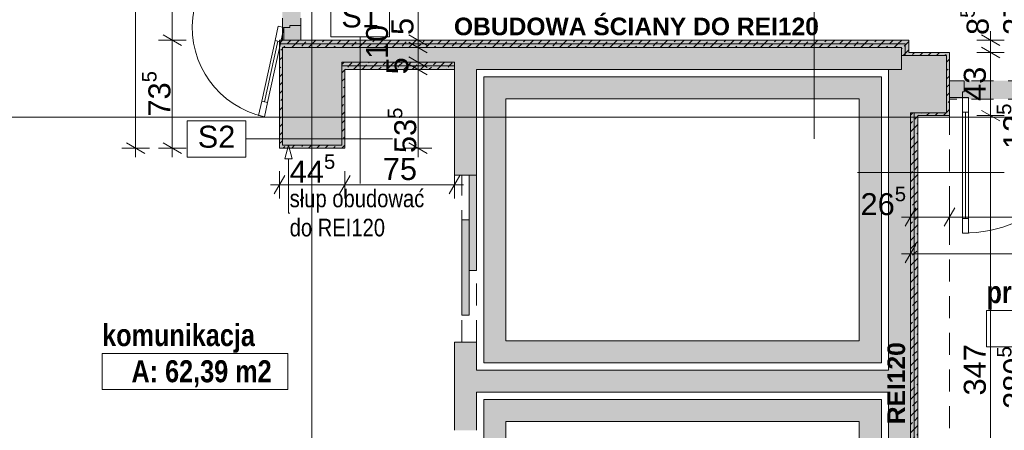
# Paper-space layout 'A-34 RZUT - PIĘTRO 4' of a CAD drawing. Header units: millimetres. Extents: x 0 to 800, y 0 to 550.
# Tile 8 of 15: x 318 to 452, y 200 to 256. Entities that reach past the tile are written whole.
import ezdxf
from ezdxf.xclip import XClip

# ---------------------------------------------------------------- set-up
doc = ezdxf.new("R2010")
doc.units = ezdxf.units.MM
doc.header["$MEASUREMENT"] = 0
doc.header["$XCLIPFRAME"] = 0
for name, pattern in [('DASHDOTX2', [1000, 500, -250, 0, -250]), ('Przer. długie kreski', [2.5, 1.5, -1]), ('PRZERYWANA_DU_A', [550, 350, -200])]:
    doc.linetypes.add(name, pattern=pattern)
for name, color, linetype, lineweight, true_color in [('A_opis ścian_Nr_pióra__19', 7, 'Continuous', 5, 0x191919), ('A_opis_Nr_pióra__10', 7, 'Continuous', 13, 0x4b4b4b), ('A_opis_Nr_pióra__255', 7, 'Continuous', 15, 0x242424), ('A_osie_Nr_pióra__16', 7, 'Continuous', 5, 0x0f0f0f), ('A_ppoż proj_Nr_pióra__10', 7, 'Continuous', 13, 0x4b4b4b), ('A_ppoż proj_Nr_pióra__8', 7, 'Continuous', 13, 0x4c4c4c), ('A_ściany proj_Nr_pióra__10', 7, 'Continuous', 13, 0x4b4b4b), ('A_ściany proj_Nr_pióra__21', 7, 'Continuous', 5, 0xb0b0b0)]:
    doc.layers.add(name, color=color, linetype=linetype, lineweight=lineweight, true_color=true_color)
for name, color, linetype in [('A_podrys', 7, 'Continuous'), ('A_ppoż', 7, 'Continuous'), ('A_ppoż proj', 7, 'Continuous'), ('A_winda', 7, 'Continuous'), ('A_ściany', 7, 'Continuous'), ('A_ściany proj', 7, 'Continuous')]:
    doc.layers.add(name, color=color, linetype=linetype)
for name, color, linetype, lineweight in [('A_strefy_Nr_pióra__1', 7, 'Continuous', 20), ('A_winda_Nr_pióra__1', 7, 'Continuous', 20), ('A_wymiary_Nr_pióra__1', 7, 'Continuous', 20), ('A_wymiary_Nr_pióra__2', 8, 'Continuous', 13), ('A_ściany proj_Nr_pióra__1', 7, 'Continuous', 20), ('A_ściany proj_Nr_pióra__2', 8, 'Continuous', 13), ('A_ściany_Nr_pióra__1', 7, 'Continuous', 20), ('Drzwi Archicad_Nr_pióra__1', 7, 'Continuous', 20), ('Drzwi Archicad_Nr_pióra__3', 252, 'Continuous', 13)]:
    doc.layers.add(name, color=color, linetype=linetype, lineweight=lineweight)
doc.styles.add('STYL_AUTOMATYCZNY_1', font='arial.ttf')
doc.styles.add('STYL_AUTOMATYCZNY_2', font='ARIALN.TTF')
doc.styles.add('STYL_AUTOMATYCZNY_3', font='arial.ttf')
doc.styles.add('STYL_AUTOMATYCZNY_5', font='arial.ttf')
doc.styles.add('STYL_AUTOMATYCZNY_6', font='ARIALN.TTF')
pattern_1 = [(45, (-3193.2107, -647.6028), (-1.1404925, 1.1404925), []), (45, (-3192.0702, -647.6028), (-1.1404925, 1.1404925), [0.80646, -0.40322])]

# ---------------------------------------------------------------- blocks, each defined once
blk = doc.blocks.new('Rysunek_1_1', base_point=(-3193.21, -647.6))
at = {"layer": 'A_ppoż', "linetype": 'Continuous', "lineweight": 0, "true_color": 0x121212}
blk.add_hatch(color=250, dxfattribs=at).paths.add_polyline_path([(444.31, 247.53), (444.31, 245.03), (485.61, 245.03), (485.61, 247.53)])
at = {"layer": 'A_ppoż proj', "linetype": 'Continuous', "lineweight": 0, "true_color": 0x121212}
blk.add_hatch(color=250, dxfattribs=at).paths.add_polyline_path([(438.99, 243.17), (438.99, 172.95), (443.89, 172.95), (443.89, 165.25), (438.99, 165.25), (438.99, 161.05), (379.33, 161.05), (379.33, 160.05), (439.99, 160.05), (439.99, 164.85), (444.29, 164.85), (444.29, 173.35), (439.99, 173.35), (439.99, 242.77), (444.31, 242.77), (444.31, 251.37), (438.74, 251.37), (438.74, 253.05), (355.88, 253.05), (355.88, 292.05), (353.38, 292.05), (353.38, 253.05), (352.98, 253.05), (352.98, 238.35), (361.88, 238.35), (361.88, 249.05), (376.83, 249.05), (376.83, 250.05), (361.48, 250.05), (361.48, 238.75), (353.38, 238.75), (353.38, 252.05), (437.74, 252.05), (437.74, 250.97), (443.91, 250.97), (443.91, 243.17)])
at = {"layer": 'A_winda', "linetype": 'Continuous', "lineweight": 0, "true_color": 0xfdfdfd}
h = blk.add_hatch(color=7, dxfattribs=at)
h.paths.add_polyline_path([(380.83, 248.05), (380.83, 209.05), (435.01, 209.05), (435.01, 248.05)])
h.paths.add_polyline_path([(432.01, 245.05), (432.01, 212.05), (383.83, 212.05), (383.83, 245.05)], flags=0)
for points in [[(378.83, 221.67), (379.83, 221.67), (379.83, 234.67), (378.83, 234.67)], [(377.83, 215.55), (378.83, 215.55), (378.83, 228.55), (377.83, 228.55)]]:
    blk.add_hatch(color=7, dxfattribs=at).paths.add_polyline_path(points)
h = blk.add_hatch(color=7, dxfattribs=at)
h.paths.add_polyline_path([(380.83, 204.05), (380.83, 165.05), (435.01, 165.05), (435.01, 204.05)])
h.paths.add_polyline_path([(432.01, 201.05), (432.01, 168.05), (383.83, 168.05), (383.83, 201.05)], flags=0)
at = {"layer": 'A_ściany', "linetype": 'Continuous', "lineweight": 0, "true_color": 0x000000}
for points in [[(361.48, 252.05), (353.38, 252.05), (353.38, 238.75), (361.48, 238.75)], [(376.83, 252.05), (361.48, 252.05), (361.48, 250.05), (376.83, 250.05)], [(379.83, 249.05), (376.83, 252.05), (376.83, 234.67), (379.83, 234.67)], [(379.83, 249.05), (437.75, 249.05), (437.75, 252.05), (376.83, 252.05)], [(443.91, 243.17), (443.91, 250.97), (437.74, 250.97), (437.74, 249.05), (435.99, 249.05), (435.99, 243.17)], [(438.99, 161.05), (438.99, 243.17), (435.99, 243.17), (435.99, 164.05)], [(376.83, 211.87), (376.83, 199.87), (379.83, 199.87), (379.83, 211.87)], [(379.83, 205.05), (435.99, 205.05), (435.99, 208.05), (379.83, 208.05)]]:
    blk.add_hatch(color=18, dxfattribs=at).paths.add_polyline_path(points)
at = {"layer": 'A_ściany proj', "linetype": 'Continuous', "lineweight": 0, "true_color": 0x4b4b4b}
h = blk.add_hatch(dxfattribs=at)
h.set_pattern_fill('FP_65_0001', color=251, style=0, pattern_type=2)
h.set_pattern_definition(pattern_1)
h.paths.add_polyline_path([(438.74, 253.05), (352.98, 253.05), (353.18, 252.55), (438.24, 252.55)])
h = blk.add_hatch(dxfattribs=at)
h.set_pattern_fill('FP_65_0001', color=251, style=0, pattern_type=2)
h.set_pattern_definition(pattern_1)
h.paths.add_polyline_path([(353.18, 252.55), (352.98, 253.05), (352.98, 252.55)])
h = blk.add_hatch(dxfattribs=at)
h.set_pattern_fill('FP_65_0001', color=251, style=0, pattern_type=2)
h.set_pattern_definition(pattern_1)
h.paths.add_polyline_path([(352.98, 252.05), (353.38, 252.05), (353.18, 252.55), (352.98, 252.55)])
h = blk.add_hatch(dxfattribs=at)
h.set_pattern_fill('FP_65_0001', color=251, style=0, pattern_type=2)
h.set_pattern_definition(pattern_1)
h.paths.add_polyline_path([(353.18, 252.55), (353.38, 252.05), (353.38, 252.55)])
h = blk.add_hatch(dxfattribs=at)
h.set_pattern_fill('FP_65_0001', color=251, style=0, pattern_type=2)
h.set_pattern_definition(pattern_1)
h.paths.add_polyline_path([(353.38, 252.05), (437.74, 252.05), (438.24, 252.55), (353.38, 252.55)])
h = blk.add_hatch(dxfattribs=at)
h.set_pattern_fill('FP_65_0001', color=251, style=0, pattern_type=2)
h.set_pattern_definition(pattern_1)
h.paths.add_polyline_path([(437.74, 252.05), (437.74, 250.97), (438.24, 251.17), (438.24, 252.55)])
h = blk.add_hatch(dxfattribs=at)
h.set_pattern_fill('FP_65_0001', color=251, style=0, pattern_type=2)
h.set_pattern_definition(pattern_1)
h.paths.add_polyline_path([(438.74, 251.37), (438.74, 253.05), (438.24, 252.55), (438.24, 251.37)])
h = blk.add_hatch(dxfattribs=at)
h.set_pattern_fill('FP_65_0001', color=251, style=0, pattern_type=2)
h.set_pattern_definition(pattern_1)
h.paths.add_polyline_path([(352.98, 252.05), (352.98, 238.35), (353.38, 238.75), (353.38, 252.05)])
h = blk.add_hatch(dxfattribs=at)
h.set_pattern_fill('FP_65_0001', color=251, style=0, pattern_type=2)
h.set_pattern_definition(pattern_1)
h.paths.add_polyline_path([(437.74, 250.97), (438.24, 250.97), (438.24, 251.17)])
h = blk.add_hatch(dxfattribs=at)
h.set_pattern_fill('FP_65_0001', color=251, style=0, pattern_type=2)
h.set_pattern_definition(pattern_1)
h.paths.add_polyline_path([(438.74, 251.37), (438.24, 251.17), (438.24, 250.97), (438.74, 250.97)])
h = blk.add_hatch(dxfattribs=at)
h.set_pattern_fill('FP_65_0001', color=251, style=0, pattern_type=2)
h.set_pattern_definition(pattern_1)
h.paths.add_polyline_path([(438.24, 251.17), (438.74, 251.37), (438.24, 251.37)])
h = blk.add_hatch(dxfattribs=at)
h.set_pattern_fill('FP_65_0001', color=251, style=0, pattern_type=2)
h.set_pattern_definition(pattern_1)
h.paths.add_polyline_path([(438.74, 250.97), (443.91, 250.97), (444.31, 251.37), (438.74, 251.37)])
h = blk.add_hatch(dxfattribs=at)
h.set_pattern_fill('FP_65_0001', color=251, style=0, pattern_type=2)
h.set_pattern_definition(pattern_1)
h.paths.add_polyline_path([(443.91, 250.97), (443.91, 243.17), (444.31, 242.77), (444.31, 251.37)])
h = blk.add_hatch(dxfattribs=at)
h.set_pattern_fill('FP_65_0001', color=251, style=0, pattern_type=2)
h.set_pattern_definition(pattern_1)
h.paths.add_polyline_path([(361.48, 249.55), (361.68, 249.55), (361.48, 250.05)])
h = blk.add_hatch(dxfattribs=at)
h.set_pattern_fill('FP_65_0001', color=251, style=0, pattern_type=2)
h.set_pattern_definition(pattern_1)
h.paths.add_polyline_path([(376.83, 250.05), (361.48, 250.05), (361.68, 249.55), (376.83, 249.55)])
h = blk.add_hatch(dxfattribs=at)
h.set_pattern_fill('FP_65_0001', color=251, style=0, pattern_type=2)
h.set_pattern_definition(pattern_1)
h.paths.add_polyline_path([(361.48, 249.55), (361.48, 249.05), (361.88, 249.05), (361.68, 249.55)])
h = blk.add_hatch(dxfattribs=at)
h.set_pattern_fill('FP_65_0001', color=251, style=0, pattern_type=2)
h.set_pattern_definition(pattern_1)
h.paths.add_polyline_path([(361.48, 249.05), (361.48, 238.75), (361.88, 238.35), (361.88, 249.05)])
h = blk.add_hatch(dxfattribs=at)
h.set_pattern_fill('FP_65_0001', color=251, style=0, pattern_type=2)
h.set_pattern_definition(pattern_1)
h.paths.add_polyline_path([(361.68, 249.55), (361.88, 249.05), (361.88, 249.55)])
h = blk.add_hatch(dxfattribs=at)
h.set_pattern_fill('FP_65_0001', color=251, style=0, pattern_type=2)
h.set_pattern_definition(pattern_1)
h.paths.add_polyline_path([(361.88, 249.05), (376.83, 249.05), (376.83, 249.55), (361.88, 249.55)])
h = blk.add_hatch(dxfattribs=at)
h.set_pattern_fill('FP_65_0001', color=251, style=0, pattern_type=2)
h.set_pattern_definition(pattern_1)
h.paths.add_polyline_path([(438.99, 243.17), (439.49, 242.97), (439.49, 243.17)])
h = blk.add_hatch(dxfattribs=at)
h.set_pattern_fill('FP_65_0001', color=251, style=0, pattern_type=2)
h.set_pattern_definition(pattern_1)
h.paths.add_polyline_path([(438.99, 243.17), (438.99, 172.95), (439.49, 173.15), (439.49, 242.97)])
h = blk.add_hatch(dxfattribs=at)
h.set_pattern_fill('FP_65_0001', color=251, style=0, pattern_type=2)
h.set_pattern_definition(pattern_1)
h.paths.add_polyline_path([(439.49, 243.17), (439.49, 242.97), (439.99, 242.77), (439.99, 243.17)])
h = blk.add_hatch(dxfattribs=at)
h.set_pattern_fill('FP_65_0001', color=251, style=0, pattern_type=2)
h.set_pattern_definition(pattern_1)
h.paths.add_polyline_path([(439.99, 242.77), (439.49, 242.97), (439.49, 242.77)])
h = blk.add_hatch(dxfattribs=at)
h.set_pattern_fill('FP_65_0001', color=251, style=0, pattern_type=2)
h.set_pattern_definition(pattern_1)
h.paths.add_polyline_path([(439.99, 242.77), (444.31, 242.77), (443.91, 243.17), (439.99, 243.17)])
h = blk.add_hatch(dxfattribs=at)
h.set_pattern_fill('FP_65_0001', color=251, style=0, pattern_type=2)
h.set_pattern_definition(pattern_1)
h.paths.add_polyline_path([(439.49, 242.77), (439.49, 173.35), (439.99, 173.35), (439.99, 242.77)])
h = blk.add_hatch(dxfattribs=at)
h.set_pattern_fill('FP_65_0001', color=251, style=0, pattern_type=2)
h.set_pattern_definition(pattern_1)
h.paths.add_polyline_path([(352.98, 238.35), (361.88, 238.35), (361.48, 238.75), (353.38, 238.75)])
at = {"layer": 'A_opis ścian_Nr_pióra__19', "color": 250, "linetype": 'Continuous', "lineweight": 5, "ltscale": 2, "true_color": 0x191919}
for p, q in [((425.87, 259.61), (425.87, 239.61)), ((359.98, 258.49), (359.98, 253.54)), ((367.98, 253.54), (367.98, 258.49)), ((359.98, 253.54), (367.98, 253.54)), ((363.98, 253.54), (363.98, 233.54)), ((348.41, 242.08), (340.41, 242.08)), ((340.41, 242.08), (340.41, 237.13)), ((348.41, 237.13), (348.41, 242.08)), ((348.41, 239.61), (368.41, 239.61)), ((340.41, 237.13), (348.41, 237.13)), ((451.77, 235.04), (431.77, 235.04))]:
    blk.add_line(p, q, dxfattribs=at)
at = {"layer": 'A_opis_Nr_pióra__255', "color": 250, "linetype": 'Continuous', "lineweight": 15, "ltscale": 2, "true_color": 0x242424}
for p, q in [((354.22, 238.75), (353.72, 236.88)), ((354.22, 238.75), (354.72, 236.88)), ((354.72, 236.88), (353.72, 236.88)), ((354.22, 236.88), (354.22, 229.48)), ((354.22, 229.48), (354.38, 229.48))]:
    blk.add_line(p, q, dxfattribs=at)
at = {"layer": 'A_osie_Nr_pióra__16', "color": 250, "linetype": 'DASHDOTX2', "lineweight": 5, "ltscale": 2, "true_color": 0x0f0f0f}
for p, q in [((357.38, 409.46), (357.38, 110.55)), ((545.17, 242.55), (96.77, 242.55))]:
    blk.add_line(p, q, dxfattribs=at)
at = {"layer": 'A_ppoż proj_Nr_pióra__10', "color": 251, "linetype": 'Przer. długie kreski', "lineweight": 13, "ltscale": 2, "true_color": 0x4b4b4b}
blk.add_line((444.31, 243.17), (444.29, 172.95), dxfattribs=at)
at = {"layer": 'A_strefy_Nr_pióra__1', "color": 7, "linetype": 'Continuous', "lineweight": 20, "ltscale": 2}
for p, q in [((449.34, 216.21), (449.34, 211.27)), ((449.34, 216.21), (472.71, 216.21)), ((449.34, 211.27), (472.71, 211.27)), ((328.82, 210.35), (328.82, 205.41)), ((328.82, 210.35), (354.12, 210.35)), ((354.12, 210.35), (354.12, 205.41)), ((328.82, 205.41), (354.12, 205.41))]:
    blk.add_line(p, q, dxfattribs=at)
at = {"layer": 'A_winda_Nr_pióra__1', "color": 7, "linetype": 'Przer. długie kreski', "lineweight": 20, "ltscale": 2}
for p, q in [((377.83, 211.87), (377.83, 234.67)), ((379.83, 211.87), (379.83, 233.87))]:
    blk.add_line(p, q, dxfattribs=at)
at = {"layer": 'A_winda_Nr_pióra__1', "color": 7, "linetype": 'PRZERYWANA_DU_A', "lineweight": 20, "ltscale": 2, "flags": 128}
for points in [[(380.83, 248.05), (435.01, 248.05), (435.01, 209.05), (380.83, 209.05)], [(432.01, 245.05), (432.01, 212.05), (383.83, 212.05), (383.83, 245.05)], [(380.83, 204.05), (435.01, 204.05), (435.01, 165.05), (380.83, 165.05)], [(432.01, 201.05), (432.01, 168.05), (383.83, 168.05), (383.83, 201.05)]]:
    blk.add_lwpolyline(points, close=True, dxfattribs=at)
at = {"layer": 'A_winda_Nr_pióra__1', "color": 7, "linetype": 'Continuous', "lineweight": 20, "ltscale": 2, "flags": 128}
for points in [[(378.83, 221.67), (378.83, 234.67), (379.83, 234.67), (379.83, 221.67)], [(377.83, 215.55), (377.83, 228.55), (378.83, 228.55), (378.83, 215.55)]]:
    blk.add_lwpolyline(points, close=True, dxfattribs=at)
at = {"layer": 'A_wymiary_Nr_pióra__1', "color": 7, "linetype": 'Continuous', "lineweight": 20, "ltscale": 2}
for p, q in [((337.13, 253.77), (339.63, 252.33)), ((370.63, 253.77), (373.13, 252.33)), ((451.14, 252.33), (448.64, 253.77)), ((370.63, 252.77), (373.13, 251.33)), ((448.64, 252.09), (451.14, 250.65)), ((370.63, 250.77), (373.13, 249.33)), ((370.63, 249.77), (373.13, 248.33)), ((448.64, 243.49), (451.14, 242.05)), ((332.13, 239.07), (334.63, 237.63)), ((337.13, 239.07), (339.63, 237.63)), ((370.63, 239.07), (373.13, 237.63)), ((353.71, 234.6), (352.26, 232.1)), ((362.61, 234.6), (361.16, 232.1)), ((376.11, 232.1), (377.56, 234.6)), ((439.71, 230.19), (438.27, 227.69)), ((445.03, 230.19), (443.59, 227.69)), ((439.71, 225.19), (438.27, 222.69))]:
    blk.add_line(p, q, dxfattribs=at)
at = {"layer": 'A_wymiary_Nr_pióra__2', "color": 8, "linetype": 'Continuous', "lineweight": 13, "ltscale": 2}
for p, q in [((333.38, 238.35), (333.38, 292.05)), ((371.88, 253.05), (371.88, 292.05)), ((338.38, 253.05), (338.38, 291.05)), ((449.89, 253.05), (449.89, 254.27)), ((340.26, 253.05), (336.51, 253.05)), ((338.38, 238.35), (338.38, 253.05)), ((373.76, 253.05), (370.01, 253.05)), ((371.88, 252.05), (371.88, 253.05)), ((451.77, 253.05), (448.02, 253.05)), ((449.89, 251.37), (449.89, 253.05)), ((373.76, 252.05), (370.01, 252.05)), ((371.88, 250.05), (371.88, 252.05)), ((451.77, 251.37), (448.02, 251.37)), ((449.89, 242.77), (449.89, 251.37)), ((373.76, 250.05), (370.01, 250.05)), ((371.88, 249.05), (371.88, 250.05)), ((373.76, 249.05), (370.01, 249.05)), ((371.88, 238.35), (371.88, 249.05)), ((451.77, 242.77), (448.02, 242.77)), ((449.89, 173.35), (449.89, 242.77)), ((335.26, 238.35), (331.51, 238.35)), ((333.38, 237.12), (333.38, 238.35)), ((340.26, 238.35), (336.51, 238.35)), ((338.38, 237.12), (338.38, 238.35)), ((373.76, 238.35), (370.01, 238.35)), ((371.88, 237.12), (371.88, 238.35)), ((352.98, 231.47), (352.98, 235.22)), ((361.88, 231.47), (361.88, 235.22)), ((376.83, 231.47), (376.83, 235.22)), ((351.76, 233.35), (352.98, 233.35)), ((352.98, 233.35), (361.88, 233.35)), ((361.88, 233.35), (376.83, 233.35)), ((376.83, 233.35), (378.06, 233.35)), ((438.99, 227.07), (438.99, 230.82)), ((444.31, 227.07), (444.31, 230.82)), ((437.77, 228.94), (438.99, 228.94)), ((438.99, 228.94), (444.31, 228.94)), ((444.31, 228.94), (485.61, 228.94)), ((438.99, 222.07), (438.99, 225.82)), ((437.77, 223.94), (438.99, 223.94)), ((438.99, 223.94), (494.37, 223.94))]:
    blk.add_line(p, q, dxfattribs=at)
at = {"layer": 'A_ściany proj_Nr_pióra__1', "color": 7, "linetype": 'Continuous', "lineweight": 20, "ltscale": 2, "flags": 128}
for points in [[(438.74, 253.05), (352.98, 253.05)], [(438.74, 251.37), (438.74, 253.05)], [(352.98, 252.05), (352.98, 238.35)], [(353.38, 252.05), (437.74, 252.05)], [(353.38, 238.75), (353.38, 252.05)], [(437.74, 252.05), (437.74, 250.97)], [(444.31, 251.37), (438.74, 251.37)], [(438.74, 250.97), (443.91, 250.97)], [(443.91, 250.97), (443.91, 243.17)], [(444.31, 242.77), (444.31, 251.37)], [(376.83, 250.05), (361.48, 250.05)], [(361.48, 249.05), (361.48, 238.75)], [(361.88, 249.05), (376.83, 249.05)], [(361.88, 238.35), (361.88, 249.05)], [(438.99, 243.17), (438.99, 172.95)], [(443.91, 243.17), (439.99, 243.17)], [(439.99, 242.77), (444.31, 242.77)], [(439.99, 173.35), (439.99, 242.77)], [(352.98, 238.35), (361.88, 238.35)], [(361.48, 238.75), (353.38, 238.75)]]:
    blk.add_lwpolyline(points, dxfattribs=at)
at = {"layer": 'A_ściany proj_Nr_pióra__10', "color": 251, "linetype": 'Continuous', "lineweight": 13, "ltscale": 2, "true_color": 0x4b4b4b}
for p, q in [((438.24, 252.55), (353.18, 252.55)), ((353.18, 252.55), (438.24, 252.55)), ((438.24, 251.17), (438.24, 252.55)), ((438.24, 252.55), (438.24, 251.17)), ((438.24, 251.17), (438.24, 250.97)), ((361.68, 249.55), (361.48, 249.55)), ((361.68, 249.55), (376.83, 249.55)), ((376.83, 249.55), (361.68, 249.55)), ((439.49, 243.17), (439.49, 242.97)), ((439.49, 173.15), (439.49, 242.97)), ((439.49, 242.97), (439.49, 173.15))]:
    blk.add_line(p, q, dxfattribs=at)
at = {"layer": 'A_ściany proj_Nr_pióra__2', "color": 8, "linetype": 'Continuous', "lineweight": 13, "ltscale": 2, "flags": 128}
for points in [[(352.98, 253.05), (352.98, 252.55)], [(352.98, 252.55), (352.98, 252.05)], [(437.74, 250.97), (438.24, 250.97)], [(438.24, 250.97), (438.74, 250.97)], [(361.48, 250.05), (361.48, 249.55)], [(376.83, 249.55), (376.83, 250.05)], [(361.48, 249.55), (361.48, 249.05)], [(376.83, 249.05), (376.83, 249.55)], [(438.99, 243.17), (439.49, 243.17)], [(439.49, 243.17), (439.99, 243.17)]]:
    blk.add_lwpolyline(points, dxfattribs=at)
at = {"layer": 'A_ściany proj_Nr_pióra__21', "color": 253, "linetype": 'Continuous', "lineweight": 5, "ltscale": 2, "true_color": 0xb0b0b0}
for p, q in [((353.58, 253.05), (353.38, 253.05)), ((353.63, 253.05), (353.58, 253.05)), ((353.88, 253.05), (353.63, 253.05)), ((355.38, 253.05), (353.88, 253.05)), ((355.63, 253.05), (355.38, 253.05)), ((355.88, 253.05), (355.63, 253.05)), ((444.31, 247.53), (444.31, 247.28)), ((444.31, 247.28), (444.31, 247.03)), ((444.31, 247.03), (444.31, 245.53)), ((444.31, 245.53), (444.31, 245.28)), ((444.31, 245.28), (444.31, 245.23)), ((444.31, 245.23), (444.31, 245.03))]:
    blk.add_line(p, q, dxfattribs=at)
at = {"layer": 'A_ściany_Nr_pióra__1', "color": 7, "linetype": 'Continuous', "lineweight": 20, "ltscale": 2}
for p, q in [((376.83, 234.67), (379.83, 234.67)), ((376.83, 211.87), (379.83, 211.87))]:
    blk.add_line(p, q, dxfattribs=at)
at = {"layer": 'A_ściany_Nr_pióra__1', "color": 7, "linetype": 'Continuous', "lineweight": 20, "ltscale": 2, "flags": 128}
for points in [[(361.48, 252.05), (353.38, 252.05)], [(353.38, 252.05), (353.38, 238.75)], [(376.83, 252.05), (361.48, 252.05)], [(437.75, 252.05), (376.83, 252.05)], [(443.91, 250.97), (437.74, 250.97)], [(437.74, 250.97), (437.74, 249.05)], [(437.75, 249.05), (437.75, 252.05)], [(443.91, 243.17), (443.91, 250.97)], [(361.48, 250.05), (376.83, 250.05)], [(361.48, 238.75), (361.48, 250.05)], [(376.83, 250.05), (376.83, 234.67)], [(379.83, 234.67), (379.83, 249.05)], [(379.83, 249.05), (437.75, 249.05)], [(437.74, 249.05), (435.99, 249.05)], [(435.99, 249.05), (435.99, 243.17)], [(435.99, 243.17), (435.99, 208.05)], [(438.99, 161.05), (438.99, 243.17)], [(438.99, 243.17), (443.91, 243.17)], [(353.38, 238.75), (361.48, 238.75)], [(376.83, 211.87), (376.83, 199.87)], [(379.83, 208.05), (379.83, 211.87)], [(435.99, 208.05), (379.83, 208.05)], [(379.83, 199.87), (379.83, 205.05)], [(379.83, 205.05), (435.99, 205.05)], [(435.99, 205.05), (435.99, 164.05)]]:
    blk.add_lwpolyline(points, dxfattribs=at)
at = {"layer": 'Drzwi Archicad_Nr_pióra__1', "color": 7, "linetype": 'Continuous', "lineweight": 20, "ltscale": 2}
for p, q in [((376.83, 234.67), (379.83, 234.67)), ((376.83, 211.87), (379.83, 211.87))]:
    blk.add_line(p, q, dxfattribs=at)
at = {"layer": 'Drzwi Archicad_Nr_pióra__3', "color": 252, "linetype": 'Przer. długie kreski', "lineweight": 13, "ltscale": 2}
for p, q in [((353.38, 253.05), (353.38, 291.05)), ((355.88, 253.05), (355.88, 291.05)), ((485.31, 247.53), (444.31, 247.53)), ((485.31, 245.03), (444.31, 245.03))]:
    blk.add_line(p, q, dxfattribs=at)
at = {"layer": 'Drzwi Archicad_Nr_pióra__3', "color": 252, "linetype": 'Continuous', "lineweight": 13, "ltscale": 2}
for p, q in [((352.8, 254.98), (352.38, 253.02)), ((353.58, 254.81), (352.8, 254.98)), ((355.88, 255.05), (354.38, 255.05)), ((354.38, 255.05), (354.38, 254.81)), ((355.88, 253.05), (355.88, 255.05)), ((353.16, 252.85), (353.58, 254.81)), ((354.38, 254.81), (353.58, 254.81)), ((353.58, 254.81), (353.58, 253.05)), ((350.96, 244.65), (352.77, 252.94)), ((352.38, 253.02), (353.16, 252.85)), ((353.58, 253.05), (353.38, 253.05)), ((353.58, 253.05), (355.88, 253.05)), ((353.63, 253.05), (353.58, 253.05)), ((353.63, 253.05), (353.58, 253.05)), ((353.88, 253.05), (353.63, 253.05)), ((353.88, 253.05), (353.63, 253.05)), ((355.38, 253.05), (353.88, 253.05)), ((355.38, 253.05), (353.88, 253.05)), ((355.63, 253.05), (355.38, 253.05)), ((355.63, 253.05), (355.38, 253.05)), ((355.88, 253.05), (355.63, 253.05)), ((355.88, 253.05), (355.63, 253.05)), ((444.31, 247.53), (444.31, 245.23)), ((446.31, 247.53), (444.31, 247.53)), ((444.31, 247.53), (444.31, 247.28)), ((444.31, 247.53), (444.31, 247.28)), ((444.31, 247.28), (444.31, 247.03)), ((444.31, 247.28), (444.31, 247.03)), ((444.31, 247.03), (444.31, 245.53)), ((444.31, 247.03), (444.31, 245.53)), ((446.31, 246.03), (446.31, 247.53)), ((446.07, 245.23), (446.07, 246.03)), ((446.07, 246.03), (446.31, 246.03)), ((350.57, 244.74), (350.15, 242.78)), ((351.36, 244.57), (350.57, 244.74)), ((350.93, 242.61), (351.36, 244.57)), ((444.31, 245.53), (444.31, 245.28)), ((444.31, 245.53), (444.31, 245.28)), ((444.31, 245.28), (444.31, 245.23)), ((444.31, 245.28), (444.31, 245.23)), ((444.31, 245.23), (446.07, 245.23)), ((444.31, 245.23), (444.31, 245.03)), ((446.07, 243.23), (446.07, 245.23)), ((446.07, 245.23), (446.87, 245.23)), ((446.87, 245.23), (446.87, 243.23)), ((446.87, 243.23), (446.07, 243.23)), ((446.47, 228.75), (446.47, 243.23)), ((350.15, 242.78), (350.93, 242.61)), ((446.07, 226.75), (446.07, 228.75)), ((446.07, 228.75), (446.87, 228.75)), ((446.87, 228.75), (446.87, 226.75)), ((446.87, 226.75), (446.07, 226.75))]:
    blk.add_line(p, q, dxfattribs=at)
at = {"layer": 'Drzwi Archicad_Nr_pióra__3', "color": 252, "linetype": 'Continuous', "lineweight": 13, "ltscale": 2, "flags": 128}
for points in [[(350.96, 244.65), (352.77, 252.94), (352.38, 253.02), (350.57, 244.74)], [(351.36, 244.57), (353.16, 252.85), (352.77, 252.94), (350.96, 244.65)], [(446.07, 228.75), (446.07, 243.23), (446.47, 243.23), (446.47, 228.75)], [(446.47, 228.75), (446.47, 243.23), (446.87, 243.23), (446.87, 228.75)]]:
    blk.add_lwpolyline(points, close=True, dxfattribs=at)
at = {"layer": 'Drzwi Archicad_Nr_pióra__3', "color": 252, "linetype": 'Continuous', "lineweight": 13, "ltscale": 2}
for centre, radius, start, end in [((353.58, 254.81), 12.48, 90, 257.7237), ((446.07, 245.23), 18.48, 270, 0)]:
    blk.add_arc(centre, radius, start, end, dxfattribs=at)
at = {"layer": 'A_opis ścian_Nr_pióra__19', "color": 250, "linetype": 'Continuous', "lineweight": 5, "true_color": 0x191919, "char_height": 3, "attachment_point": 2, "style": 'STYL_AUTOMATYCZNY_1'}
for s, insert in [('\\A1;{\\pqc;\\fArial|b0|i0|c238|p0;\\W1.000000;S1}', (363.98, 257.8)), ('\\A1;{\\pqc;\\fArial|b0|i0|c238|p0;\\W1.000000;S2}', (344.41, 241.4))]:
    blk.add_mtext(s, dxfattribs=dict(at, insert=insert))
at = {"layer": 'A_opis_Nr_pióra__10', "color": 251, "linetype": 'Continuous', "lineweight": 13, "true_color": 0x4b4b4b, "insert": (354.38, 229.48), "char_height": 2.4, "width": 18.8608, "attachment_point": 4, "line_spacing_factor": 0.99198, "style": 'STYL_AUTOMATYCZNY_2'}
blk.add_mtext('\\A1;{\\pql;\\fArial Narrow|b0|i0|c238|p0;\\W1.000000;słup obudować do REI120}', dxfattribs=at)
at = {"layer": 'A_ppoż proj_Nr_pióra__8', "color": 251, "linetype": 'Continuous', "lineweight": 13, "true_color": 0x4c4c4c, "insert": (401.63, 254.92), "char_height": 2.4, "attachment_point": 5, "style": 'STYL_AUTOMATYCZNY_3'}
blk.add_mtext('\\A1;{\\pqc;\\fArial|b1|i0|c238|p0;\\W1.000000;OBUDOWA ŚCIANY DO REI120}', dxfattribs=at)
at = {"layer": 'A_ppoż proj_Nr_pióra__8', "color": 251, "linetype": 'Continuous', "lineweight": 13, "true_color": 0x4c4c4c, "insert": (437.06, 206.29), "char_height": 2.4, "attachment_point": 5, "rotation": 90, "style": 'STYL_AUTOMATYCZNY_3'}
blk.add_mtext('\\A1;{\\pqc;\\fArial|b1|i0|c238|p0;\\W1.000000;REI120}', dxfattribs=at)
at = {"layer": 'A_strefy_Nr_pióra__1', "color": 7, "linetype": 'Continuous', "lineweight": 20, "char_height": 3, "attachment_point": 1, "style": 'STYL_AUTOMATYCZNY_6'}
for s, insert in [('\\A1;{\\pql;\\fArial Narrow|b1|i0|c238|p0;\\W1.000000;prz. windy}', (449.34, 220.21)), ('\\A1;{\\pql;\\fArial Narrow|b1|i0|c238|p0;\\W1.000000;komunikacja}', (328.82, 214.35)), ('\\A1;{\\pql;\\fArial Narrow|b1|i0|c238|p0;\\W1.000000;A: 62,39 m2}', (332.82, 209.42))]:
    blk.add_mtext(s, dxfattribs=dict(at, insert=insert))
at = {"layer": 'A_wymiary_Nr_pióra__1', "color": 7, "linetype": 'Continuous', "lineweight": 20, "char_height": 3, "attachment_point": 7, "rotation": 90, "style": 'STYL_AUTOMATYCZNY_1'}
for s, insert in [('\\A1;{\\pql;\\fArial|b0|i0|c238|p0;\\W1.000000;27\\fArial|b0|i0|c238|p0;\\W1.000000;\\A1{\\H.66x;\\S5^  ;}}', (455.49, 253.77)), ('\\A1;{\\pql;\\fArial|b0|i0|c238|p0;\\W1.000000;8\\fArial|b0|i0|c238|p0;\\W1.000000;\\A1{\\H.66x;\\S5^  ;}}', (450.51, 253.77)), ('\\A1;{\\pql;\\fArial|b0|i0|c238|p0;\\W1.000000;73\\fArial|b0|i0|c238|p0;\\W1.000000;\\A1{\\H.66x;\\S5^  ;}}', (339, 242.65)), ('\\A1;{\\pql;\\fArial|b0|i0|c238|p0;\\W1.000000;12\\fArial|b0|i0|c238|p0;\\W1.000000;\\A1{\\H.66x;\\S5^  ;}}', (455.49, 238.22)), ('\\A1;{\\pql;\\fArial|b0|i0|c238|p0;\\W1.000000;53\\fArial|b0|i0|c238|p0;\\W1.000000;\\A1{\\H.66x;\\S5^  ;}}', (372.5, 237.67)), ('\\A1;{\\pql;\\fArial|b0|i0|c238|p0;\\W1.000000;380\\fArial|b0|i0|c238|p0;\\W1.000000;\\A1{\\H.66x;\\S5^  ;}}', (455.51, 202.8))]:
    blk.add_mtext(s, dxfattribs=dict(at, insert=insert))
at = {"layer": 'A_wymiary_Nr_pióra__1', "color": 7, "linetype": 'Continuous', "lineweight": 20, "char_height": 3, "attachment_point": 7, "rotation": 90, "style": 'STYL_AUTOMATYCZNY_5'}
for s, insert, width in [('\\A1;{\\pql;\\fArial|b0|i0|c238|p0;\\W1.000000;5}', (371.28, 253.77), 2.2882), ('\\A1;{\\pql;\\fArial|b0|i0|c238|p0;\\W1.000000;10}', (367.83, 250.49), 4.5763), ('\\A1;{\\pql;\\fArial|b0|i0|c238|p0;\\W1.000000;5}', (370.59, 248.4), 2.2882), ('\\A1;{\\pql;\\fArial|b0|i0|c238|p0;\\W1.000000;43}', (449.29, 244.78), 4.5763), ('\\A1;{\\pql;\\fArial|b0|i0|c238|p0;\\W1.000000;347}', (449.29, 204.62), 6.8645)]:
    blk.add_mtext(s, dxfattribs=dict(at, insert=insert, width=width))
at = {"layer": 'A_wymiary_Nr_pióra__1', "color": 7, "linetype": 'Continuous', "lineweight": 20, "char_height": 3, "attachment_point": 7, "style": 'STYL_AUTOMATYCZNY_1'}
for s, insert in [('\\A1;{\\pql;\\fArial|b0|i0|c238|p0;\\W1.000000;44\\fArial|b0|i0|c238|p0;\\W1.000000;\\A1{\\H.66x;\\S5^  ;}}', (354.39, 232.75)), ('\\A1;{\\pql;\\fArial|b0|i0|c238|p0;\\W1.000000;26\\fArial|b0|i0|c238|p0;\\W1.000000;\\A1{\\H.66x;\\S5^  ;}}', (432.18, 228.33))]:
    blk.add_mtext(s, dxfattribs=dict(at, insert=insert))
at = {"layer": 'A_wymiary_Nr_pióra__1', "color": 7, "linetype": 'Continuous', "lineweight": 20, "insert": (367.07, 233.95), "char_height": 3, "width": 4.5763, "attachment_point": 7, "style": 'STYL_AUTOMATYCZNY_5'}
blk.add_mtext('\\A1;{\\pql;\\fArial|b0|i0|c238|p0;\\W1.000000;75}', dxfattribs=at)

psp = doc.layouts.new('A-34 RZUT - PIĘTRO 4')

# ---------------------------------------------------------------- block references
at = {"layer": 'A_podrys', "color": 37, "linetype": 'Continuous', "lineweight": 5, "true_color": 0x656532}
ref = psp.add_blockref('Rysunek_1_1', (-3193.21, -647.6), dxfattribs=at)
XClip(ref).set_block_clipping_path([(44.2720516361, 110.5468323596), (545.1719941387, 528.1668323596)])

doc.saveas('drawing.dxf')
